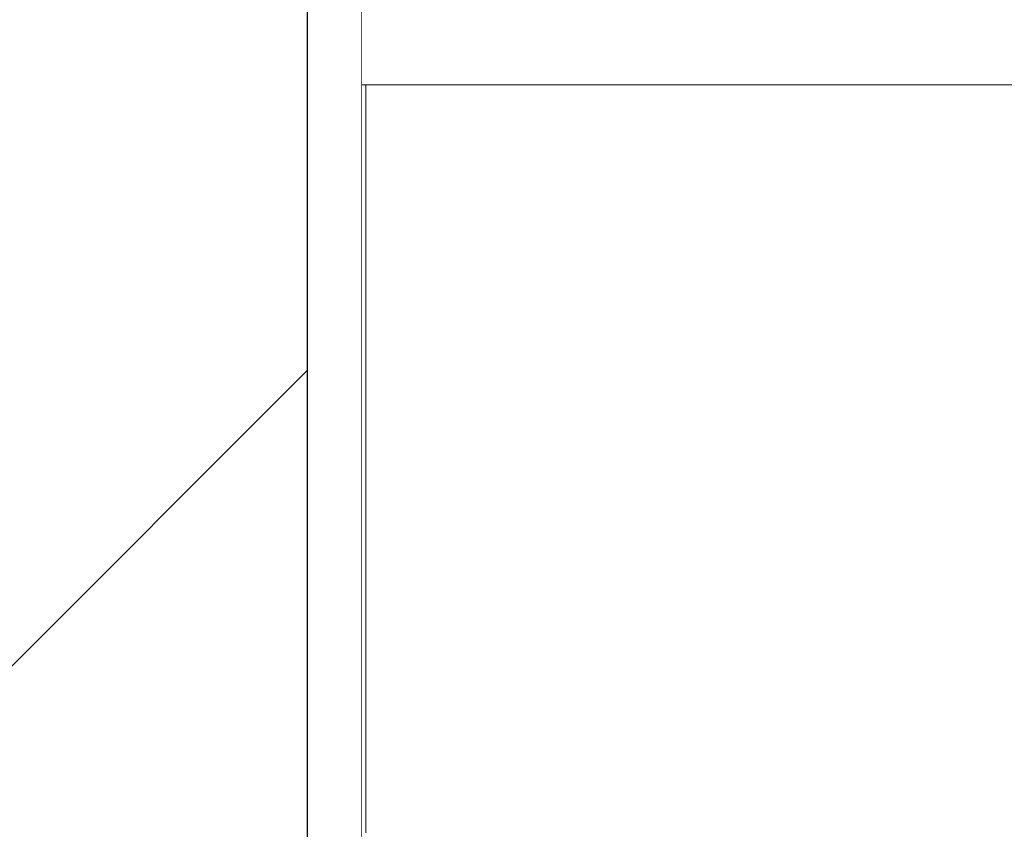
# Model space of a CAD drawing. Header units: millimetres. Extents: x 58537 to 97688, y -8921 to 14216.
# Tile 150 of 189: x 68478 to 68657, y 6334 to 6482. Entities that reach past the tile are written whole.
import ezdxf

# ---------------------------------------------------------------- set-up
doc = ezdxf.new("R2010")
doc.units = ezdxf.units.MM
doc.header["$MEASUREMENT"] = 0
doc.linetypes.add('Wipeout_Contour', pattern=[1000, 0, -1000])
for name, color, linetype in [('Nowe_A-Armatura', 7, 'Continuous'), ('Nowe_A-Wymiary-Zewnętrzne', 7, 'Continuous'), ('Nowe_A-Ściany-Działowe', 7, 'Continuous')]:
    doc.layers.add(name, color=color, linetype=linetype)
for name, color, linetype, lineweight in [('Nowe_A-Armatura_Nr_pióra__1', 7, 'Continuous', 13), ('Nowe_A-Wymiary-Zewnętrzne_Nr_pióra__46', 5, 'Continuous', 15), ('Nowe_A-Ściany-Działowe_Nr_pióra__27', 7, 'Continuous', 25), ('Nowe_A-Ściany-Działowe_Nr_pióra__47', 7, 'Continuous', 15)]:
    doc.layers.add(name, color=color, linetype=linetype, lineweight=lineweight)
doc.layers.add('Nowe_A-Wymiary-Zewnętrzne_Nr_pióra__45', color=7, linetype='Continuous', lineweight=15, true_color=0x40a5ff)
doc.layers.add('Nowe_A-Wymiary-Zewnętrzne_Nr_pióra__85', color=7, linetype='Continuous', lineweight=13, true_color=0x80c2ff)
doc.styles.add('STYL_AUTOMATYCZNY_2', font='arial.ttf')
doc.dimstyles.new('STYL_AUTOMATYCZNY__1', dxfattribs={"dimtxt": 125, "dimasz": 47.5, "dimexe": 0.18, "dimexo": 20, "dimgap": 0, "dimtad": 1, "dimdec": 1, "dimlfac": 0.1, "dimzin": 0, "dimdsep": 46, "dimtxsty": 'STYL_AUTOMATYCZNY_2', "dimblk": 'ARROWHEAD_11', "dimblk1": 'ARROWHEAD_11', "dimblk2": 'ARROWHEAD_11', "dimcen": 0.09, "dimclrd": 256, "dimclre": 256, "dimclrt": 5, "dimadec": 1, "dimazin": 0, "dimtfac": 1, "dimtdec": 4, "dimtmove": 0, "dimatfit": 3, "dimfxl": 0, "dimtolj": 1, "dimtzin": 0, "dimarcsym": 0})

# ---------------------------------------------------------------- blocks, each defined once
blk = doc.blocks.new('ElemPrzekroju_249')
at = {"layer": 'Nowe_A-Ściany-Działowe', "linetype": 'Continuous', "lineweight": 0, "true_color": 0x000000}
h = blk.add_hatch(dxfattribs=at)
h.set_pattern_fill('Bloczki_ceramiczne', color=18, style=0, pattern_type=2)
h.set_pattern_definition([(45, (0, 0), (-63.63961, 63.63961), [])])
h.paths.add_polyline_path([(68415.09, 5640), (68530.09, 5640), (68530.09, 8330), (68415.09, 8330), (68415.09, 8320)])
h = blk.add_hatch(dxfattribs=at)
h.set_pattern_fill('Tynk', color=18, style=0, pattern_type=2)
h.set_pattern_definition([(0, (0, 0), (0, 86.60254), [0, -50]), (0, (25, 43.3), (0, 86.60254), [0, -50])])
h.paths.add_polyline_path([(68540.09, 8330), (68530.09, 8330), (68530.09, 5640), (68540.09, 5640)])
at = {"layer": 'Nowe_A-Ściany-Działowe_Nr_pióra__27', "color": 7, "linetype": 'Continuous', "lineweight": 25}
blk.add_line((68530.09, 8330), (68530.09, 5640), dxfattribs=at)
at = {"layer": 'Nowe_A-Ściany-Działowe_Nr_pióra__47', "color": 7, "linetype": 'Continuous', "lineweight": 15}
blk.add_line((68540.09, 8320), (68540.09, 5780), dxfattribs=at)
blk = doc.blocks.new('ElemPrzekroju_253')
at = {"color": 254, "linetype": 'Wipeout_Contour', "lineweight": 0, "ltscale": 550687.557916}
blk.add_wipeout([(68540.79, 6470), (68540.09, 6470), (68540.09, 5780), (68617.59, 5780), (68617.59, 5930), (68561.99, 5930), (68561.99, 6190.55), (68540.79, 6190)], dxfattribs=at).dxf.layer = 'Nowe_A-Ściany-Działowe'
blk = doc.blocks.new('ElemPrzekroju_255')
at = {"color": 254, "linetype": 'Wipeout_Contour', "lineweight": 0, "ltscale": 206575.884971}
blk.add_wipeout([(68578.66, 6378.72), (68540.79, 6333.41), (68577.07, 6333.74)], dxfattribs=at).dxf.layer = 'Nowe_A-Armatura'
at = {"color": 254, "linetype": 'Wipeout_Contour', "lineweight": 0, "ltscale": 206544.942755}
blk.add_wipeout([(68540.79, 6333.41), (68578.66, 6378.72), (68540.79, 6378.55)], dxfattribs=at).dxf.layer = 'Nowe_A-Armatura'
at = {"color": 254, "linetype": 'Wipeout_Contour', "lineweight": 0, "ltscale": 206686.663007}
blk.add_wipeout([(68616.65, 6378.84), (68577.07, 6333.74), (68613.97, 6333.93)], dxfattribs=at).dxf.layer = 'Nowe_A-Armatura'
at = {"color": 254, "linetype": 'Wipeout_Contour', "lineweight": 0, "ltscale": 206656.619387}
blk.add_wipeout([(68577.07, 6333.74), (68616.65, 6378.84), (68578.66, 6378.72)], dxfattribs=at).dxf.layer = 'Nowe_A-Armatura'
at = {"color": 254, "linetype": 'Wipeout_Contour', "lineweight": 0, "ltscale": 206591.198994}
blk.add_wipeout([(68579.89, 6423.83), (68540.79, 6378.55), (68578.66, 6378.72)], dxfattribs=at).dxf.layer = 'Nowe_A-Armatura'
at = {"color": 254, "linetype": 'Wipeout_Contour', "lineweight": 0, "ltscale": 206558.735275}
blk.add_wipeout([(68540.79, 6378.55), (68579.89, 6423.83), (68540.79, 6423.77)], dxfattribs=at).dxf.layer = 'Nowe_A-Armatura'
at = {"layer": 'Nowe_A-Armatura_Nr_pióra__1', "color": 7, "linetype": 'Continuous', "lineweight": 13}
blk.add_line((68540.79, 6333.41), (68540.79, 6378.55), dxfattribs=at)
at = {"color": 254, "linetype": 'Wipeout_Contour', "lineweight": 0, "ltscale": 206705.461697}
blk.add_wipeout([(68618.74, 6423.89), (68578.66, 6378.72), (68616.65, 6378.84)], dxfattribs=at).dxf.layer = 'Nowe_A-Armatura'
at = {"color": 254, "linetype": 'Wipeout_Contour', "lineweight": 0, "ltscale": 206674.050633}
blk.add_wipeout([(68578.66, 6378.72), (68618.74, 6423.89), (68579.89, 6423.83)], dxfattribs=at).dxf.layer = 'Nowe_A-Armatura'
at = {"color": 254, "linetype": 'Wipeout_Contour', "lineweight": 0, "ltscale": 206605.799573}
blk.add_wipeout([(68580.66, 6469), (68540.79, 6423.77), (68579.89, 6423.83)], dxfattribs=at).dxf.layer = 'Nowe_A-Armatura'
at = {"color": 254, "linetype": 'Wipeout_Contour', "lineweight": 0, "ltscale": 206798.337072}
blk.add_wipeout([(68654.66, 6378.92), (68613.97, 6333.93), (68651.14, 6334.06)], dxfattribs=at).dxf.layer = 'Nowe_A-Armatura'
at = {"color": 254, "linetype": 'Wipeout_Contour', "lineweight": 0, "ltscale": 206572.164853}
blk.add_wipeout([(68540.79, 6423.77), (68580.66, 6469), (68540.79, 6469)], dxfattribs=at).dxf.layer = 'Nowe_A-Armatura'
at = {"color": 254, "linetype": 'Wipeout_Contour', "lineweight": 0, "ltscale": 206769.051986}
blk.add_wipeout([(68613.97, 6333.93), (68654.66, 6378.92), (68616.65, 6378.84)], dxfattribs=at).dxf.layer = 'Nowe_A-Armatura'
at = {"layer": 'Nowe_A-Armatura_Nr_pióra__1', "color": 7, "linetype": 'Continuous', "lineweight": 13}
blk.add_line((68540.79, 6378.55), (68540.79, 6423.77), dxfattribs=at)
at = {"color": 254, "linetype": 'Wipeout_Contour', "lineweight": 0, "ltscale": 206723.130134}
blk.add_wipeout([(68620.52, 6469), (68579.89, 6423.83), (68618.74, 6423.89)], dxfattribs=at).dxf.layer = 'Nowe_A-Armatura'
at = {"color": 254, "linetype": 'Wipeout_Contour', "lineweight": 0, "ltscale": 206884.026872}
blk.add_wipeout([(68688.28, 6334.19), (68646.93, 6289.46), (68682.88, 6289.7)], dxfattribs=at).dxf.layer = 'Nowe_A-Armatura'
at = {"color": 254, "linetype": 'Wipeout_Contour', "lineweight": 0, "ltscale": 206690.465077}
blk.add_wipeout([(68579.89, 6423.83), (68620.52, 6469), (68580.66, 6469)], dxfattribs=at).dxf.layer = 'Nowe_A-Armatura'
at = {"color": 254, "linetype": 'Wipeout_Contour', "lineweight": 0, "ltscale": 206857.341724}
blk.add_wipeout([(68646.93, 6289.46), (68688.28, 6334.19), (68651.14, 6334.06)], dxfattribs=at).dxf.layer = 'Nowe_A-Armatura'
at = {"color": 254, "linetype": 'Wipeout_Contour', "lineweight": 0, "ltscale": 206652.7753}
blk.add_wipeout([(68580.66, 6470), (68578.44, 6470), (68580.66, 6469)], dxfattribs=at).dxf.layer = 'Nowe_A-Armatura'
at = {"color": 254, "linetype": 'Wipeout_Contour', "lineweight": 0, "ltscale": 206771.830479}
blk.add_wipeout([(68620.52, 6470), (68618.3, 6470), (68620.52, 6469)], dxfattribs=at).dxf.layer = 'Nowe_A-Armatura'
at = {"color": 254, "linetype": 'Wipeout_Contour', "lineweight": 0, "ltscale": 206819.702775}
blk.add_wipeout([(68657.43, 6423.95), (68616.65, 6378.84), (68654.66, 6378.92)], dxfattribs=at).dxf.layer = 'Nowe_A-Armatura'
at = {"color": 254, "linetype": 'Wipeout_Contour', "lineweight": 0, "ltscale": 344339.082296}
blk.add_wipeout([(68540.79, 6469), (68580.66, 6469), (68578.44, 6470), (68575.9, 6470), (68540.79, 6470)], dxfattribs=at).dxf.layer = 'Nowe_A-Armatura'
at = {"color": 254, "linetype": 'Wipeout_Contour', "lineweight": 0, "ltscale": 206789.076106}
blk.add_wipeout([(68616.65, 6378.84), (68657.43, 6423.95), (68618.74, 6423.89)], dxfattribs=at).dxf.layer = 'Nowe_A-Armatura'
at = {"layer": 'Nowe_A-Armatura_Nr_pióra__1', "color": 7, "linetype": 'Continuous', "lineweight": 13}
blk.add_line((68540.79, 6423.77), (68540.79, 6469), dxfattribs=at)
at = {"color": 254, "linetype": 'Wipeout_Contour', "lineweight": 0, "ltscale": 206545.888398}
blk.add_wipeout([(68540.09, 6470), (68550.09, 6470), (68540.09, 6481.9)], dxfattribs=at).dxf.layer = 'Nowe_A-Armatura'
at = {"color": 254, "linetype": 'Wipeout_Contour', "lineweight": 0, "ltscale": 206634.543929}
blk.add_wipeout([(68568.52, 6470), (68575.9, 6470), (68575.9, 6481.9)], dxfattribs=at).dxf.layer = 'Nowe_A-Armatura'
at = {"color": 254, "linetype": 'Wipeout_Contour', "lineweight": 0, "ltscale": 344534.320851}
blk.add_wipeout([(68612.46, 6470), (68580.66, 6470), (68580.66, 6469), (68620.52, 6469), (68618.3, 6470)], dxfattribs=at).dxf.layer = 'Nowe_A-Armatura'
at = {"color": 254, "linetype": 'Wipeout_Contour', "lineweight": 0, "ltscale": 206910.203921}
blk.add_wipeout([(68692.64, 6379.01), (68651.14, 6334.06), (68688.28, 6334.19)], dxfattribs=at).dxf.layer = 'Nowe_A-Armatura'
at = {"color": 254, "linetype": 'Wipeout_Contour', "lineweight": 0, "ltscale": 206556.061851}
blk.add_wipeout([(68550.09, 6481.9), (68540.09, 6481.9), (68550.09, 6470)], dxfattribs=at).dxf.layer = 'Nowe_A-Armatura'
at = {"color": 254, "linetype": 'Wipeout_Contour', "lineweight": 0, "ltscale": 206629.405069}
blk.add_wipeout([(68575.9, 6481.9), (68568.52, 6481.9), (68568.52, 6470)], dxfattribs=at).dxf.layer = 'Nowe_A-Armatura'
at = {"color": 254, "linetype": 'Wipeout_Contour', "lineweight": 0, "ltscale": 206840.033088}
blk.add_wipeout([(68660.36, 6469), (68618.74, 6423.89), (68657.43, 6423.95)], dxfattribs=at).dxf.layer = 'Nowe_A-Armatura'
at = {"color": 254, "linetype": 'Wipeout_Contour', "lineweight": 0, "ltscale": 206881.753105}
blk.add_wipeout([(68651.14, 6334.06), (68692.64, 6379.01), (68654.66, 6378.92)], dxfattribs=at).dxf.layer = 'Nowe_A-Armatura'
at = {"layer": 'Nowe_A-Armatura_Nr_pióra__1', "color": 7, "linetype": 'Continuous', "lineweight": 13}
blk.add_line((68540.79, 6469), (68540.79, 6470), dxfattribs=at)
at = {"color": 254, "linetype": 'Wipeout_Contour', "lineweight": 0, "ltscale": 206611.108141}
blk.add_wipeout([(68559.74, 6470), (68568.52, 6470), (68568.52, 6481.9)], dxfattribs=at).dxf.layer = 'Nowe_A-Armatura'
at = {"color": 254, "linetype": 'Wipeout_Contour', "lineweight": 0, "ltscale": 206652.922228}
blk.add_wipeout([(68575.9, 6470), (68581.44, 6470), (68581.44, 6481.9)], dxfattribs=at).dxf.layer = 'Nowe_A-Armatura'
at = {"color": 254, "linetype": 'Wipeout_Contour', "lineweight": 0, "ltscale": 206808.474022}
blk.add_wipeout([(68618.74, 6423.89), (68660.36, 6469), (68620.52, 6469)], dxfattribs=at).dxf.layer = 'Nowe_A-Armatura'
at = {"color": 254, "linetype": 'Wipeout_Contour', "lineweight": 0, "ltscale": 206604.575632}
blk.add_wipeout([(68568.52, 6481.9), (68559.74, 6481.9), (68559.74, 6470)], dxfattribs=at).dxf.layer = 'Nowe_A-Armatura'
at = {"color": 254, "linetype": 'Wipeout_Contour', "lineweight": 0, "ltscale": 206649.6151}
blk.add_wipeout([(68575.9, 6481.9), (68575.9, 6470), (68581.44, 6481.9)], dxfattribs=at).dxf.layer = 'Nowe_A-Armatura'
at = {"color": 254, "linetype": 'Wipeout_Contour', "lineweight": 0, "ltscale": 344730.030905}
blk.add_wipeout([(68620.52, 6469), (68660.36, 6469), (68658.15, 6470), (68649.56, 6470), (68620.52, 6470)], dxfattribs=at).dxf.layer = 'Nowe_A-Armatura'
at = {"color": 254, "linetype": 'Wipeout_Contour', "lineweight": 0, "ltscale": 206933.888432}
blk.add_wipeout([(68696.07, 6424.03), (68654.66, 6378.92), (68692.64, 6379.01)], dxfattribs=at).dxf.layer = 'Nowe_A-Armatura'
at = {"layer": 'Nowe_A-Armatura_Nr_pióra__1', "color": 7, "linetype": 'Continuous', "lineweight": 13}
blk.add_line((68568.52, 6470), (68575.9, 6470), dxfattribs=at)
at = {"color": 254, "linetype": 'Wipeout_Contour', "lineweight": 0, "ltscale": 206584.018632}
blk.add_wipeout([(68550.09, 6470), (68559.74, 6470), (68559.74, 6481.9)], dxfattribs=at).dxf.layer = 'Nowe_A-Armatura'
at = {"color": 254, "linetype": 'Wipeout_Contour', "lineweight": 0, "ltscale": 206888.038139}
blk.add_wipeout([(68649.56, 6470), (68662.69, 6470), (68662.69, 6481.9)], dxfattribs=at).dxf.layer = 'Nowe_A-Armatura'
at = {"color": 254, "linetype": 'Wipeout_Contour', "lineweight": 0, "ltscale": 206903.934249}
blk.add_wipeout([(68654.66, 6378.92), (68696.07, 6424.03), (68657.43, 6423.95)], dxfattribs=at).dxf.layer = 'Nowe_A-Armatura'
at = {"color": 254, "linetype": 'Wipeout_Contour', "lineweight": 0, "ltscale": 206576.62015}
blk.add_wipeout([(68550.09, 6470), (68559.74, 6481.9), (68550.09, 6481.9)], dxfattribs=at).dxf.layer = 'Nowe_A-Armatura'
at = {"color": 254, "linetype": 'Wipeout_Contour', "lineweight": 0, "ltscale": 206877.173151}
blk.add_wipeout([(68649.56, 6481.9), (68649.56, 6470), (68662.69, 6481.9)], dxfattribs=at).dxf.layer = 'Nowe_A-Armatura'
at = {"color": 254, "linetype": 'Wipeout_Contour', "lineweight": 0, "ltscale": 206956.703184}
blk.add_wipeout([(68700.17, 6469), (68657.43, 6423.95), (68696.07, 6424.03)], dxfattribs=at).dxf.layer = 'Nowe_A-Armatura'
at = {"layer": 'Nowe_A-Armatura_Nr_pióra__1', "color": 7, "linetype": 'Continuous', "lineweight": 13}
for p, q in [((68540.09, 6470), (68550.09, 6470)), ((68550.09, 6470), (68559.74, 6470)), ((68559.74, 6470), (68568.52, 6470))]:
    blk.add_line(p, q, dxfattribs=at)
at = {"color": 254, "linetype": 'Wipeout_Contour', "lineweight": 0, "ltscale": 206549.291694}
blk.add_wipeout([(68540.09, 6481.9), (68550.09, 6481.9), (68540.09, 6494.26)], dxfattribs=at).dxf.layer = 'Nowe_A-Armatura'
at = {"color": 254, "linetype": 'Wipeout_Contour', "lineweight": 0, "ltscale": 206849.110835}
blk.add_wipeout([(68649.56, 6481.9), (68636.72, 6470), (68649.56, 6470)], dxfattribs=at).dxf.layer = 'Nowe_A-Armatura'
at = {"color": 254, "linetype": 'Wipeout_Contour', "lineweight": 0, "ltscale": 206926.275594}
blk.add_wipeout([(68657.43, 6423.95), (68700.17, 6469), (68660.36, 6469)], dxfattribs=at).dxf.layer = 'Nowe_A-Armatura'
at = {"color": 254, "linetype": 'Wipeout_Contour', "lineweight": 0, "ltscale": 206559.510599}
blk.add_wipeout([(68550.09, 6494.26), (68540.09, 6494.26), (68550.09, 6481.9)], dxfattribs=at).dxf.layer = 'Nowe_A-Armatura'
at = {"color": 254, "linetype": 'Wipeout_Contour', "lineweight": 0, "ltscale": 206838.534812}
blk.add_wipeout([(68636.72, 6481.9), (68636.72, 6470), (68649.56, 6481.9)], dxfattribs=at).dxf.layer = 'Nowe_A-Armatura'
at = {"layer": 'Nowe_A-Armatura_Nr_pióra__1', "color": 7, "linetype": 'Continuous', "lineweight": 13}
blk.add_line((68649.56, 6470), (68662.69, 6470), dxfattribs=at)
at = {"color": 254, "linetype": 'Wipeout_Contour', "lineweight": 0, "ltscale": 206587.421295}
blk.add_wipeout([(68550.09, 6481.9), (68559.74, 6481.9), (68559.74, 6494.26)], dxfattribs=at).dxf.layer = 'Nowe_A-Armatura'
at = {"color": 254, "linetype": 'Wipeout_Contour', "lineweight": 0, "ltscale": 206811.199089}
blk.add_wipeout([(68624.32, 6470), (68636.72, 6470), (68636.72, 6481.9)], dxfattribs=at).dxf.layer = 'Nowe_A-Armatura'
at = {"color": 254, "linetype": 'Wipeout_Contour', "lineweight": 0, "ltscale": 206580.06855}
blk.add_wipeout([(68550.09, 6481.9), (68559.74, 6494.26), (68550.09, 6494.26)], dxfattribs=at).dxf.layer = 'Nowe_A-Armatura'
at = {"color": 254, "linetype": 'Wipeout_Contour', "lineweight": 0, "ltscale": 206801.06136}
blk.add_wipeout([(68636.72, 6481.9), (68624.32, 6481.9), (68624.32, 6470)], dxfattribs=at).dxf.layer = 'Nowe_A-Armatura'
at = {"layer": 'Nowe_A-Armatura_Nr_pióra__1', "color": 7, "linetype": 'Continuous', "lineweight": 13}
blk.add_line((68636.72, 6470), (68649.56, 6470), dxfattribs=at)
at = {"color": 254, "linetype": 'Wipeout_Contour', "lineweight": 0, "ltscale": 206614.510358}
blk.add_wipeout([(68559.74, 6481.9), (68568.52, 6481.9), (68568.52, 6494.26)], dxfattribs=at).dxf.layer = 'Nowe_A-Armatura'
at = {"color": 254, "linetype": 'Wipeout_Contour', "lineweight": 0, "ltscale": 206774.701129}
blk.add_wipeout([(68612.46, 6470), (68624.32, 6470), (68624.32, 6481.9)], dxfattribs=at).dxf.layer = 'Nowe_A-Armatura'
at = {"color": 254, "linetype": 'Wipeout_Contour', "lineweight": 0, "ltscale": 206608.023565}
blk.add_wipeout([(68568.52, 6494.26), (68559.74, 6494.26), (68559.74, 6481.9)], dxfattribs=at).dxf.layer = 'Nowe_A-Armatura'
at = {"color": 254, "linetype": 'Wipeout_Contour', "lineweight": 0, "ltscale": 206765.101241}
blk.add_wipeout([(68624.32, 6481.9), (68612.46, 6481.9), (68612.46, 6470)], dxfattribs=at).dxf.layer = 'Nowe_A-Armatura'
at = {"layer": 'Nowe_A-Armatura_Nr_pióra__1', "color": 7, "linetype": 'Continuous', "lineweight": 13}
blk.add_line((68624.32, 6470), (68636.72, 6470), dxfattribs=at)
at = {"color": 254, "linetype": 'Wipeout_Contour', "lineweight": 0, "ltscale": 206739.965398}
blk.add_wipeout([(68601.29, 6470), (68612.46, 6470), (68612.46, 6481.9)], dxfattribs=at).dxf.layer = 'Nowe_A-Armatura'
at = {"color": 254, "linetype": 'Wipeout_Contour', "lineweight": 0, "ltscale": 206731.052675}
blk.add_wipeout([(68612.46, 6481.9), (68601.29, 6481.9), (68601.29, 6470)], dxfattribs=at).dxf.layer = 'Nowe_A-Armatura'
at = {"layer": 'Nowe_A-Armatura_Nr_pióra__1', "color": 7, "linetype": 'Continuous', "lineweight": 13}
blk.add_line((68612.46, 6470), (68624.32, 6470), dxfattribs=at)
at = {"color": 254, "linetype": 'Wipeout_Contour', "lineweight": 0, "ltscale": 206707.390121}
blk.add_wipeout([(68590.91, 6470), (68601.29, 6470), (68601.29, 6481.9)], dxfattribs=at).dxf.layer = 'Nowe_A-Armatura'
at = {"color": 254, "linetype": 'Wipeout_Contour', "lineweight": 0, "ltscale": 206699.264103}
blk.add_wipeout([(68601.29, 6481.9), (68590.91, 6481.9), (68590.91, 6470)], dxfattribs=at).dxf.layer = 'Nowe_A-Armatura'
at = {"layer": 'Nowe_A-Armatura_Nr_pióra__1', "color": 7, "linetype": 'Continuous', "lineweight": 13}
blk.add_line((68601.29, 6470), (68612.46, 6470), dxfattribs=at)
at = {"color": 254, "linetype": 'Wipeout_Contour', "lineweight": 0, "ltscale": 206677.293872}
blk.add_wipeout([(68590.91, 6481.9), (68581.44, 6470), (68590.91, 6470)], dxfattribs=at).dxf.layer = 'Nowe_A-Armatura'
at = {"color": 254, "linetype": 'Wipeout_Contour', "lineweight": 0, "ltscale": 206670.074011}
blk.add_wipeout([(68581.44, 6470), (68590.91, 6481.9), (68581.44, 6481.9)], dxfattribs=at).dxf.layer = 'Nowe_A-Armatura'
at = {"layer": 'Nowe_A-Armatura_Nr_pióra__1', "color": 7, "linetype": 'Continuous', "lineweight": 13}
for p, q in [((68575.9, 6470), (68581.44, 6470)), ((68581.44, 6470), (68590.91, 6470)), ((68590.91, 6470), (68601.29, 6470))]:
    blk.add_line(p, q, dxfattribs=at)
at = {"color": 254, "linetype": 'Wipeout_Contour', "lineweight": 0, "ltscale": 206680.695}
blk.add_wipeout([(68581.44, 6481.9), (68590.91, 6481.9), (68590.91, 6494.26)], dxfattribs=at).dxf.layer = 'Nowe_A-Armatura'
at = {"color": 254, "linetype": 'Wipeout_Contour', "lineweight": 0, "ltscale": 206673.520851}
blk.add_wipeout([(68590.91, 6494.26), (68581.44, 6494.26), (68581.44, 6481.9)], dxfattribs=at).dxf.layer = 'Nowe_A-Armatura'
at = {"color": 254, "linetype": 'Wipeout_Contour', "lineweight": 0, "ltscale": 206656.323758}
blk.add_wipeout([(68581.44, 6494.26), (68575.9, 6481.9), (68581.44, 6481.9)], dxfattribs=at).dxf.layer = 'Nowe_A-Armatura'
at = {"color": 254, "linetype": 'Wipeout_Contour', "lineweight": 0, "ltscale": 206710.790754}
blk.add_wipeout([(68590.91, 6481.9), (68601.29, 6481.9), (68601.29, 6494.26)], dxfattribs=at).dxf.layer = 'Nowe_A-Armatura'
at = {"color": 254, "linetype": 'Wipeout_Contour', "lineweight": 0, "ltscale": 206653.062282}
blk.add_wipeout([(68575.9, 6481.9), (68581.44, 6494.26), (68575.9, 6494.26)], dxfattribs=at).dxf.layer = 'Nowe_A-Armatura'
at = {"color": 254, "linetype": 'Wipeout_Contour', "lineweight": 0, "ltscale": 206702.710457}
blk.add_wipeout([(68601.29, 6494.26), (68590.91, 6494.26), (68590.91, 6481.9)], dxfattribs=at).dxf.layer = 'Nowe_A-Armatura'
at = {"color": 254, "linetype": 'Wipeout_Contour', "lineweight": 0, "ltscale": 206637.945761}
blk.add_wipeout([(68568.52, 6481.9), (68575.9, 6481.9), (68575.9, 6494.26)], dxfattribs=at).dxf.layer = 'Nowe_A-Armatura'
at = {"color": 254, "linetype": 'Wipeout_Contour', "lineweight": 0, "ltscale": 206743.365495}
blk.add_wipeout([(68601.29, 6481.9), (68612.46, 6481.9), (68612.46, 6494.26)], dxfattribs=at).dxf.layer = 'Nowe_A-Armatura'
at = {"color": 254, "linetype": 'Wipeout_Contour', "lineweight": 0, "ltscale": 206632.852588}
blk.add_wipeout([(68568.52, 6494.26), (68568.52, 6481.9), (68575.9, 6494.26)], dxfattribs=at).dxf.layer = 'Nowe_A-Armatura'
at = {"color": 254, "linetype": 'Wipeout_Contour', "lineweight": 0, "ltscale": 206734.498498}
blk.add_wipeout([(68612.46, 6494.26), (68601.29, 6494.26), (68601.29, 6481.9)], dxfattribs=at).dxf.layer = 'Nowe_A-Armatura'
at = {"color": 254, "linetype": 'Wipeout_Contour', "lineweight": 0, "ltscale": 206778.100654}
blk.add_wipeout([(68612.46, 6481.9), (68624.32, 6481.9), (68624.32, 6494.26)], dxfattribs=at).dxf.layer = 'Nowe_A-Armatura'
at = {"color": 254, "linetype": 'Wipeout_Contour', "lineweight": 0, "ltscale": 206768.546496}
blk.add_wipeout([(68624.32, 6494.26), (68612.46, 6494.26), (68612.46, 6481.9)], dxfattribs=at).dxf.layer = 'Nowe_A-Armatura'
at = {"color": 254, "linetype": 'Wipeout_Contour', "lineweight": 0, "ltscale": 206814.598015}
blk.add_wipeout([(68636.72, 6494.26), (68624.32, 6481.9), (68636.72, 6481.9)], dxfattribs=at).dxf.layer = 'Nowe_A-Armatura'
at = {"color": 254, "linetype": 'Wipeout_Contour', "lineweight": 0, "ltscale": 206804.506017}
blk.add_wipeout([(68624.32, 6494.26), (68624.32, 6481.9), (68636.72, 6494.26)], dxfattribs=at).dxf.layer = 'Nowe_A-Armatura'
at = {"color": 254, "linetype": 'Wipeout_Contour', "lineweight": 0, "ltscale": 206852.509137}
blk.add_wipeout([(68649.56, 6494.26), (68636.72, 6481.9), (68649.56, 6481.9)], dxfattribs=at).dxf.layer = 'Nowe_A-Armatura'
at = {"color": 254, "linetype": 'Wipeout_Contour', "lineweight": 0, "ltscale": 206841.978844}
blk.add_wipeout([(68636.72, 6481.9), (68649.56, 6494.26), (68636.72, 6494.26)], dxfattribs=at).dxf.layer = 'Nowe_A-Armatura'
at = {"color": 254, "linetype": 'Wipeout_Contour', "lineweight": 0, "ltscale": 206891.435802}
blk.add_wipeout([(68649.56, 6481.9), (68662.69, 6481.9), (68662.69, 6494.26)], dxfattribs=at).dxf.layer = 'Nowe_A-Armatura'
at = {"color": 254, "linetype": 'Wipeout_Contour', "lineweight": 0, "ltscale": 206880.61654}
blk.add_wipeout([(68662.69, 6494.26), (68649.56, 6494.26), (68649.56, 6481.9)], dxfattribs=at).dxf.layer = 'Nowe_A-Armatura'
blk = doc.blocks.new('*D980')
at = {"layer": 'Nowe_A-Wymiary-Zewnętrzne_Nr_pióra__45', "linetype": 'Continuous', "lineweight": 15, "true_color": 0x40a5ff}
for points in [[(66434, 8320), (66434.95, 8315.22), (66437.66, 8311.16), (66441.72, 8308.45), (66446.5, 8307.5), (66451.28, 8308.45), (66455.34, 8311.16), (66458.05, 8315.22), (66459, 8320), (66458.05, 8324.78), (66455.34, 8328.84), (66451.28, 8331.55), (66446.5, 8332.5), (66441.72, 8331.55), (66437.66, 8328.84), (66434.95, 8324.78)], [(66434, 5780), (66434.95, 5775.22), (66437.66, 5771.16), (66441.72, 5768.45), (66446.5, 5767.5), (66451.28, 5768.45), (66455.34, 5771.16), (66458.05, 5775.22), (66459, 5780), (66458.05, 5784.78), (66455.34, 5788.84), (66451.28, 5791.55), (66446.5, 5792.5), (66441.72, 5791.55), (66437.66, 5788.84), (66434.95, 5784.78)]]:
    blk.add_hatch(color=161, dxfattribs=at).paths.add_polyline_path(points)
at = {"layer": 'Nowe_A-Wymiary-Zewnętrzne_Nr_pióra__45', "color": 161, "linetype": 'Continuous', "lineweight": 15, "true_color": 0x40a5ff}
for centre in [(66446.5, 8320), (66446.5, 5780)]:
    blk.add_circle(centre, 12.5, dxfattribs=at)
at = {"layer": 'Nowe_A-Wymiary-Zewnętrzne_Nr_pióra__85', "color": 151, "linetype": 'Continuous', "lineweight": 13, "true_color": 0x80c2ff}
for p, q in [((66446.5, 5792.5), (66446.5, 8307.5)), ((66434, 5780), (66399.62, 5780)), ((66493.37, 5780), (66459, 5780))]:
    blk.add_line(p, q, dxfattribs=at)
at = {"layer": 'Nowe_A-Wymiary-Zewnętrzne_Nr_pióra__46', "color": 5, "lineweight": 15, "char_height": 125, "attachment_point": 7, "rotation": 90, "style": 'STYL_AUTOMATYCZNY_2'}
for s, insert in [('\\A1;{\\pql;\\fArial|b0|i0|c238|p0;\\W1.000000;21,0}', (66421.5, 7973.85)), ('\\A1;{\\pql;\\fArial|b0|i0|c238|p0;\\W1.000000;254,0}', (66421.5, 6835.5)), ('\\A1;{\\pql;\\fArial|b0|i0|c238|p0;\\W1.000000;14,0}', (66421.5, 5792.5))]:
    blk.add_mtext(s, dxfattribs=dict(at, insert=insert))
blk = doc.blocks.new('ARROWHEAD_11')
at = {"color": 0, "linetype": 'Continuous', "lineweight": 0}
blk.add_line((0, 0), (-1, 0), dxfattribs=at)
at = {"color": 0, "linetype": 'Continuous', "lineweight": 0, "const_width": 0.25, "flags": 128}
blk.add_lwpolyline([(-0.125, 0, 1), (0.125, 0, 1)], format="xyb", close=True, dxfattribs=at)
blk = doc.blocks.new('*D1021')
at = {"layer": 'Nowe_A-Wymiary-Zewnętrzne_Nr_pióra__45', "linetype": 'Continuous', "lineweight": 15, "true_color": 0x40a5ff}
for points in [[(93173.54, 7980), (93174.49, 7975.22), (93177.2, 7971.16), (93181.25, 7968.45), (93186.04, 7967.5), (93190.82, 7968.45), (93194.88, 7971.16), (93197.59, 7975.22), (93198.54, 7980), (93197.59, 7984.78), (93194.88, 7988.84), (93190.82, 7991.55), (93186.04, 7992.5), (93181.25, 7991.55), (93177.2, 7988.84), (93174.49, 7984.78)], [(93173.54, 5780), (93174.49, 5775.22), (93177.2, 5771.16), (93181.25, 5768.45), (93186.04, 5767.5), (93190.82, 5768.45), (93194.88, 5771.16), (93197.59, 5775.22), (93198.54, 5780), (93197.59, 5784.78), (93194.88, 5788.84), (93190.82, 5791.55), (93186.04, 5792.5), (93181.25, 5791.55), (93177.2, 5788.84), (93174.49, 5784.78)]]:
    blk.add_hatch(color=161, dxfattribs=at).paths.add_polyline_path(points)
at = {"layer": 'Nowe_A-Wymiary-Zewnętrzne_Nr_pióra__45', "color": 161, "linetype": 'Continuous', "lineweight": 15, "true_color": 0x40a5ff}
for centre in [(93186.04, 7980), (93186.04, 5780)]:
    blk.add_circle(centre, 12.5, dxfattribs=at)
at = {"layer": 'Nowe_A-Wymiary-Zewnętrzne_Nr_pióra__85', "color": 151, "linetype": 'Continuous', "lineweight": 13, "true_color": 0x80c2ff}
for p, q in [((93173.54, 7980), (93139.16, 7980)), ((93232.91, 7980), (93198.54, 7980)), ((93186.04, 5792.5), (93186.04, 7967.5)), ((93173.54, 5780), (93139.16, 5780)), ((93232.91, 5780), (93198.54, 5780))]:
    blk.add_line(p, q, dxfattribs=at)
at = {"layer": 'Nowe_A-Wymiary-Zewnętrzne_Nr_pióra__46', "color": 5, "lineweight": 15, "char_height": 125, "attachment_point": 7, "rotation": 90, "style": 'STYL_AUTOMATYCZNY_2'}
for s, insert in [('\\A1;{\\pql;\\fArial|b0|i0|c238|p0;\\W1.000000;220,0}', (93161.04, 6832.33)), ('\\A1;{\\pql;\\fArial|b0|i0|c238|p0;\\W1.000000;14,0}', (93161.04, 5792.5))]:
    blk.add_mtext(s, dxfattribs=dict(at, insert=insert))
blk = doc.blocks.new('*D1027')
at = {"layer": 'Nowe_A-Wymiary-Zewnętrzne_Nr_pióra__45', "linetype": 'Continuous', "lineweight": 15, "true_color": 0x40a5ff}
for points in [[(93506.73, 12845.37), (93507.68, 12840.59), (93510.39, 12836.54), (93514.45, 12833.83), (93519.23, 12832.87), (93524.01, 12833.83), (93528.07, 12836.54), (93530.78, 12840.59), (93531.73, 12845.37), (93530.78, 12850.16), (93528.07, 12854.21), (93524.01, 12856.92), (93519.23, 12857.87), (93514.45, 12856.92), (93510.39, 12854.21), (93507.68, 12850.16)], [(93506.73, -450), (93507.68, -454.78), (93510.39, -458.84), (93514.45, -461.55), (93519.23, -462.5), (93524.01, -461.55), (93528.07, -458.84), (93530.78, -454.78), (93531.73, -450), (93530.78, -445.22), (93528.07, -441.16), (93524.01, -438.45), (93519.23, -437.5), (93514.45, -438.45), (93510.39, -441.16), (93507.68, -445.22)]]:
    blk.add_hatch(color=161, dxfattribs=at).paths.add_polyline_path(points)
at = {"layer": 'Nowe_A-Wymiary-Zewnętrzne_Nr_pióra__45', "color": 161, "linetype": 'Continuous', "lineweight": 15, "true_color": 0x40a5ff}
for centre in [(93519.23, 12845.37), (93519.23, -450)]:
    blk.add_circle(centre, 12.5, dxfattribs=at)
at = {"layer": 'Nowe_A-Wymiary-Zewnętrzne_Nr_pióra__85', "color": 151, "linetype": 'Continuous', "lineweight": 13, "true_color": 0x80c2ff}
for p, q in [((93519.23, 12857.87), (93519.23, 12870.37)), ((93506.73, 12845.37), (93472.36, 12845.37)), ((93566.11, 12845.37), (93531.73, 12845.37)), ((93519.23, -437.5), (93519.23, 12832.87)), ((93506.73, -450), (93472.36, -450)), ((93566.11, -450), (93531.73, -450)), ((93519.23, -475), (93519.23, -462.5))]:
    blk.add_line(p, q, dxfattribs=at)
at = {"layer": 'Nowe_A-Wymiary-Zewnętrzne_Nr_pióra__46', "color": 5, "lineweight": 15, "insert": (93494.23, 5911.71), "char_height": 125, "attachment_point": 7, "rotation": 90, "style": 'STYL_AUTOMATYCZNY_2'}
blk.add_mtext('\\A1;{\\pql;\\fArial|b0|i0|c238|p0;\\W1.000000;1\xa0329,5}', dxfattribs=at)
blk = doc.blocks.new('*D1039')
at = {"layer": 'Nowe_A-Wymiary-Zewnętrzne_Nr_pióra__45', "linetype": 'Continuous', "lineweight": 15, "true_color": 0x40a5ff}
for points in [[(90228.51, 8320), (90229.46, 8315.22), (90232.17, 8311.16), (90236.23, 8308.45), (90241.01, 8307.5), (90245.79, 8308.45), (90249.85, 8311.16), (90252.56, 8315.22), (90253.51, 8320), (90252.56, 8324.78), (90249.85, 8328.84), (90245.79, 8331.55), (90241.01, 8332.5), (90236.23, 8331.55), (90232.17, 8328.84), (90229.46, 8324.78)], [(90228.51, 5780), (90229.46, 5775.22), (90232.17, 5771.16), (90236.23, 5768.45), (90241.01, 5767.5), (90245.79, 5768.45), (90249.85, 5771.16), (90252.56, 5775.22), (90253.51, 5780), (90252.56, 5784.78), (90249.85, 5788.84), (90245.79, 5791.55), (90241.01, 5792.5), (90236.23, 5791.55), (90232.17, 5788.84), (90229.46, 5784.78)]]:
    blk.add_hatch(color=161, dxfattribs=at).paths.add_polyline_path(points)
at = {"layer": 'Nowe_A-Wymiary-Zewnętrzne_Nr_pióra__45', "color": 161, "linetype": 'Continuous', "lineweight": 15, "true_color": 0x40a5ff}
for centre in [(90241.01, 8320), (90241.01, 5780)]:
    blk.add_circle(centre, 12.5, dxfattribs=at)
at = {"layer": 'Nowe_A-Wymiary-Zewnętrzne_Nr_pióra__85', "color": 151, "linetype": 'Continuous', "lineweight": 13, "true_color": 0x80c2ff}
for p, q in [((90241.01, 5792.5), (90241.01, 8307.5)), ((90228.51, 5780), (90194.13, 5780)), ((90287.88, 5780), (90253.51, 5780))]:
    blk.add_line(p, q, dxfattribs=at)
at = {"layer": 'Nowe_A-Wymiary-Zewnętrzne_Nr_pióra__46', "color": 5, "lineweight": 15, "char_height": 125, "attachment_point": 7, "rotation": 90, "style": 'STYL_AUTOMATYCZNY_2'}
for s, insert in [('\\A1;{\\pql;\\fArial|b0|i0|c238|p0;\\W1.000000;21,0}', (90216.01, 7973.85)), ('\\A1;{\\pql;\\fArial|b0|i0|c238|p0;\\W1.000000;254,0}', (90216.01, 6835.5)), ('\\A1;{\\pql;\\fArial|b0|i0|c238|p0;\\W1.000000;14,0}', (90216.01, 5792.5))]:
    blk.add_mtext(s, dxfattribs=dict(at, insert=insert))

msp = doc.modelspace()

# ---------------------------------------------------------------- block references
at = {"layer": 'Nowe_A-Ściany-Działowe', "lineweight": 0}
msp.add_blockref('ElemPrzekroju_249', (0, 0), dxfattribs=at)

# ---------------------------------------------------------------- next in the draw order: block references
msp.add_blockref('ElemPrzekroju_253', (0, 0), dxfattribs=at)

# ---------------------------------------------------------------- next in the draw order: block references
at = {"layer": 'Nowe_A-Armatura', "lineweight": 0}
msp.add_blockref('ElemPrzekroju_255', (0, 0), dxfattribs=at)

# ---------------------------------------------------------------- next in the draw order: dimensions: what is measured, and where the dimension line sits
at = {"layer": 'Nowe_A-Wymiary-Zewnętrzne', "color": 151, "linetype": 'Continuous', "lineweight": 13, "true_color": 0x80c2ff}
for base, p1, p2, picture, middle in [((93519.23, 12845.37), (63041.84, -450), (64717.21, 12845.37), '*D1027', (93431.73, 6192.83)), ((66446.5, 8320), (58537.27, 5780), (78005.07, 8320), '*D980', (66359, 7044.89)), ((90241.01, 8320), (58537.27, 5780), (78005.07, 8320), '*D1039', (90153.51, 7044.89)), ((93186.04, 7980), (58537.27, 5780), (64770.07, 7980), '*D1021', (93098.54, 7041.72))]:
    dim = msp.add_linear_dim(base=base, p1=p1, p2=p2, angle=90, dimstyle='STYL_AUTOMATYCZNY__1', dxfattribs=at)
    dim.commit()
    dim.dimension.update_dxf_attribs({"geometry": picture, "text_midpoint": middle, "dimtype": 160, "text_rotation": 90})

doc.saveas('drawing.dxf')
